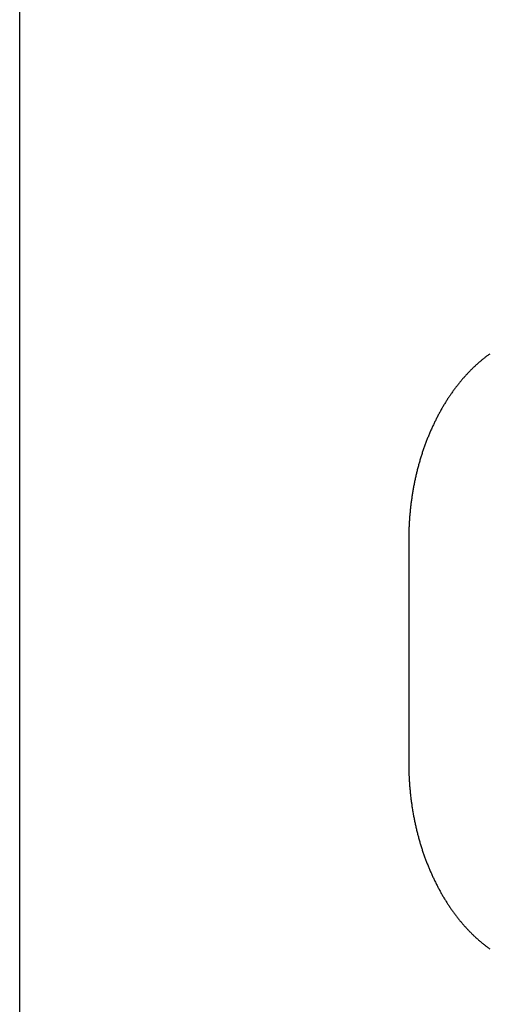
# Model space of a CAD drawing. Extents: x 668 to 3164, y 1007 to 2724.
# Tile 5 of 152: x 876 to 888, y 1741 to 1767. Entities that reach past the tile are written whole.
import ezdxf

# ---------------------------------------------------------------- set-up
doc = ezdxf.new("R2010")
doc.units = 0
doc.layers.add('KF_GRAVIS_12_RIGHT', color=7, linetype='CONTINUOUS')

# ---------------------------------------------------------------- blocks, each defined once
blk = doc.blocks.new('*U16')
at = {"layer": 'KF_GRAVIS_12_RIGHT'}
for p, q in [((46.6369, -581), (46.6369, -9)), ((57.0339, -500), (57.0339, -506))]:
    blk.add_line(p, q, dxfattribs=at)
for points in [[(59.1978, -495.044, 0), (59.181, -495.056, 0), (59.1643, -495.068, 0), (59.1476, -495.081, 0), (59.1309, -495.093, 0), (59.1143, -495.105, 0), (59.0977, -495.118, 0), (59.0812, -495.131, 0), (59.0647, -495.144, 0), (59.0482, -495.157, 0), (59.0318, -495.17, 0), (59.0154, -495.183, 0), (58.9991, -495.196, 0), (58.9828, -495.21, 0), (58.9666, -495.223, 0), (58.9504, -495.237, 0), (58.9343, -495.251, 0), (58.9182, -495.265, 0), (58.9021, -495.279, 0), (58.8861, -495.293, 0), (58.8702, -495.307, 0), (58.8543, -495.321, 0), (58.8385, -495.336, 0), (58.8227, -495.35, 0), (58.8069, -495.365, 0), (58.7912, -495.38, 0), (58.7756, -495.394, 0), (58.76, -495.409, 0), (58.7445, -495.424, 0), (58.729, -495.44, 0), (58.7136, -495.455, 0), (58.6982, -495.47, 0), (58.6829, -495.486, 0), (58.6677, -495.501, 0), (58.6525, -495.517, 0), (58.6374, -495.532, 0), (58.6223, -495.548, 0), (58.6073, -495.564, 0), (58.5923, -495.58, 0), (58.5775, -495.596, 0), (58.5626, -495.612, 0), (58.5479, -495.629, 0), (58.5332, -495.645, 0), (58.5185, -495.661, 0), (58.504, -495.678, 0), (58.4895, -495.694, 0), (58.475, -495.711, 0), (58.4606, -495.728, 0), (58.4463, -495.745, 0), (58.4321, -495.762, 0), (58.4179, -495.778, 0), (58.4038, -495.796, 0), (58.3898, -495.813, 0), (58.3758, -495.83, 0), (58.3619, -495.847, 0), (58.3481, -495.865, 0), (58.3344, -495.882, 0), (58.3207, -495.9, 0), (58.3071, -495.917, 0), (58.2936, -495.935, 0), (58.2801, -495.953, 0), (58.2667, -495.97, 0), (58.2534, -495.988, 0), (58.2402, -496.006, 0), (58.2271, -496.024, 0), (58.214, -496.042, 0), (58.201, -496.06, 0), (58.1881, -496.079, 0), (58.1753, -496.097, 0), (58.1625, -496.115, 0), (58.1498, -496.134, 0), (58.1371, -496.152, 0), (58.1245, -496.171, 0), (58.1119, -496.19, 0), (58.0994, -496.209, 0), (58.0869, -496.228, 0), (58.0744, -496.247, 0), (58.062, -496.266, 0), (58.0496, -496.286, 0), (58.0373, -496.305, 0), (58.025, -496.325, 0), (58.0128, -496.344, 0), (58.0006, -496.364, 0), (57.9885, -496.384, 0), (57.9764, -496.404, 0), (57.9643, -496.424, 0), (57.9523, -496.445, 0), (57.9404, -496.465, 0), (57.9285, -496.486, 0), (57.9166, -496.506, 0), (57.9048, -496.527, 0), (57.8931, -496.548, 0), (57.8814, -496.569, 0), (57.8698, -496.59, 0), (57.8582, -496.611, 0), (57.8467, -496.632, 0), (57.8352, -496.654, 0), (57.8238, -496.675, 0), (57.8125, -496.697, 0), (57.8012, -496.718, 0), (57.79, -496.74, 0), (57.7788, -496.762, 0), (57.7677, -496.784, 0), (57.7566, -496.806, 0), (57.7456, -496.828, 0), (57.7347, -496.85, 0), (57.7239, -496.872, 0), (57.7131, -496.895, 0), (57.7023, -496.917, 0), (57.6917, -496.94, 0), (57.6811, -496.963, 0), (57.6705, -496.985, 0), (57.6601, -497.008, 0), (57.6497, -497.031, 0), (57.6393, -497.054, 0), (57.6291, -497.077, 0), (57.6189, -497.101, 0), (57.6088, -497.124, 0), (57.5987, -497.147, 0), (57.5888, -497.171, 0), (57.5789, -497.194, 0), (57.569, -497.218, 0), (57.5593, -497.242, 0), (57.5496, -497.265, 0), (57.54, -497.289, 0), (57.5305, -497.313, 0), (57.521, -497.337, 0), (57.5117, -497.361, 0), (57.5024, -497.385, 0), (57.4932, -497.41, 0), (57.484, -497.434, 0), (57.475, -497.458, 0), (57.466, -497.483, 0), (57.4572, -497.507, 0), (57.4484, -497.532, 0), (57.4396, -497.556, 0), (57.431, -497.581, 0), (57.4225, -497.606, 0), (57.414, -497.631, 0), (57.4056, -497.656, 0), (57.3973, -497.681, 0), (57.3891, -497.706, 0), (57.381, -497.731, 0), (57.373, -497.756, 0), (57.3651, -497.781, 0), (57.3572, -497.807, 0), (57.3495, -497.832, 0), (57.3418, -497.857, 0), (57.3343, -497.883, 0), (57.3268, -497.908, 0), (57.3194, -497.934, 0), (57.3121, -497.96, 0), (57.3049, -497.985, 0), (57.2979, -498.011, 0), (57.2909, -498.037, 0), (57.2839, -498.063, 0), (57.2771, -498.089, 0), (57.2704, -498.115, 0), (57.2638, -498.141, 0), (57.2573, -498.167, 0), (57.2508, -498.193, 0), (57.2445, -498.219, 0), (57.2383, -498.245, 0), (57.2321, -498.271, 0), (57.226, -498.297, 0), (57.2201, -498.324, 0), (57.2142, -498.35, 0), (57.2084, -498.376, 0), (57.2028, -498.403, 0), (57.1972, -498.429, 0), (57.1917, -498.456, 0), (57.1863, -498.482, 0), (57.181, -498.509, 0), (57.1758, -498.535, 0), (57.1706, -498.562, 0), (57.1656, -498.588, 0), (57.1607, -498.615, 0), (57.1559, -498.642, 0), (57.1511, -498.668, 0), (57.1465, -498.695, 0), (57.1419, -498.722, 0), (57.1375, -498.748, 0), (57.1331, -498.775, 0), (57.1288, -498.802, 0), (57.1247, -498.829, 0), (57.1206, -498.855, 0), (57.1166, -498.882, 0), (57.1127, -498.909, 0), (57.1089, -498.936, 0), (57.1052, -498.962, 0), (57.1016, -498.989, 0), (57.0981, -499.016, 0), (57.0946, -499.043, 0), (57.0913, -499.07, 0), (57.0881, -499.096, 0), (57.0849, -499.123, 0), (57.0819, -499.15, 0), (57.0789, -499.177, 0), (57.0761, -499.204, 0), (57.0733, -499.231, 0), (57.0706, -499.257, 0), (57.068, -499.284, 0), (57.0656, -499.311, 0), (57.0632, -499.338, 0), (57.0609, -499.364, 0), (57.0587, -499.391, 0), (57.0566, -499.418, 0), (57.0545, -499.445, 0), (57.0526, -499.471, 0), (57.0508, -499.498, 0), (57.0491, -499.525, 0), (57.0474, -499.551, 0), (57.0459, -499.578, 0), (57.0444, -499.605, 0), (57.0431, -499.631, 0), (57.0418, -499.658, 0), (57.0406, -499.684, 0), (57.0395, -499.711, 0), (57.0386, -499.737, 0), (57.0377, -499.764, 0), (57.0369, -499.79, 0), (57.0362, -499.816, 0), (57.0356, -499.843, 0), (57.0351, -499.869, 0), (57.0346, -499.895, 0), (57.0343, -499.922, 0), (57.0341, -499.948, 0), (57.0339, -499.974, 0), (57.0339, -500, 0)], [(57.0339, -506, 0), (57.0339, -506.026, 0), (57.0341, -506.052, 0), (57.0343, -506.078, 0), (57.0346, -506.105, 0), (57.0351, -506.131, 0), (57.0356, -506.157, 0), (57.0362, -506.184, 0), (57.0369, -506.21, 0), (57.0377, -506.236, 0), (57.0386, -506.263, 0), (57.0395, -506.289, 0), (57.0406, -506.316, 0), (57.0418, -506.342, 0), (57.0431, -506.369, 0), (57.0444, -506.395, 0), (57.0459, -506.422, 0), (57.0474, -506.449, 0), (57.0491, -506.475, 0), (57.0508, -506.502, 0), (57.0526, -506.529, 0), (57.0545, -506.555, 0), (57.0566, -506.582, 0), (57.0587, -506.609, 0), (57.0609, -506.636, 0), (57.0632, -506.662, 0), (57.0656, -506.689, 0), (57.0681, -506.716, 0), (57.0706, -506.743, 0), (57.0733, -506.769, 0), (57.0761, -506.796, 0), (57.0789, -506.823, 0), (57.0819, -506.85, 0), (57.0849, -506.877, 0), (57.0881, -506.904, 0), (57.0913, -506.93, 0), (57.0946, -506.957, 0), (57.0981, -506.984, 0), (57.1016, -507.011, 0), (57.1052, -507.038, 0), (57.1089, -507.064, 0), (57.1127, -507.091, 0), (57.1166, -507.118, 0), (57.1206, -507.145, 0), (57.1247, -507.172, 0), (57.1288, -507.198, 0), (57.1331, -507.225, 0), (57.1375, -507.252, 0), (57.1419, -507.279, 0), (57.1465, -507.305, 0), (57.1511, -507.332, 0), (57.1559, -507.359, 0), (57.1607, -507.385, 0), (57.1656, -507.412, 0), (57.1707, -507.438, 0), (57.1758, -507.465, 0), (57.181, -507.492, 0), (57.1863, -507.518, 0), (57.1917, -507.545, 0), (57.1972, -507.571, 0), (57.2028, -507.597, 0), (57.2085, -507.624, 0), (57.2142, -507.65, 0), (57.2201, -507.676, 0), (57.2261, -507.703, 0), (57.2321, -507.729, 0), (57.2383, -507.755, 0), (57.2445, -507.781, 0), (57.2509, -507.808, 0), (57.2573, -507.834, 0), (57.2639, -507.86, 0), (57.2705, -507.886, 0), (57.2772, -507.912, 0), (57.284, -507.937, 0), (57.2909, -507.963, 0), (57.2979, -507.989, 0), (57.305, -508.015, 0), (57.3122, -508.041, 0), (57.3195, -508.066, 0), (57.3269, -508.092, 0), (57.3343, -508.117, 0), (57.3419, -508.143, 0), (57.3496, -508.168, 0), (57.3573, -508.194, 0), (57.3652, -508.219, 0), (57.3731, -508.244, 0), (57.3811, -508.269, 0), (57.3892, -508.294, 0), (57.3974, -508.32, 0), (57.4057, -508.345, 0), (57.4141, -508.369, 0), (57.4226, -508.394, 0), (57.4311, -508.419, 0), (57.4397, -508.444, 0), (57.4485, -508.468, 0), (57.4573, -508.493, 0), (57.4662, -508.518, 0), (57.4751, -508.542, 0), (57.4842, -508.566, 0), (57.4933, -508.591, 0), (57.5025, -508.615, 0), (57.5118, -508.639, 0), (57.5212, -508.663, 0), (57.5306, -508.687, 0), (57.5401, -508.711, 0), (57.5497, -508.735, 0), (57.5594, -508.759, 0), (57.5692, -508.782, 0), (57.579, -508.806, 0), (57.5889, -508.83, 0), (57.5989, -508.853, 0), (57.6089, -508.876, 0), (57.619, -508.9, 0), (57.6292, -508.923, 0), (57.6395, -508.946, 0), (57.6498, -508.969, 0), (57.6602, -508.992, 0), (57.6707, -509.015, 0), (57.6812, -509.038, 0), (57.6918, -509.06, 0), (57.7025, -509.083, 0), (57.7132, -509.105, 0), (57.724, -509.128, 0), (57.7348, -509.15, 0), (57.7458, -509.172, 0), (57.7568, -509.194, 0), (57.7678, -509.217, 0), (57.7789, -509.238, 0), (57.7901, -509.26, 0), (57.8013, -509.282, 0), (57.8126, -509.304, 0), (57.8239, -509.325, 0), (57.8353, -509.347, 0), (57.8468, -509.368, 0), (57.8583, -509.389, 0), (57.8699, -509.41, 0), (57.8815, -509.431, 0), (57.8932, -509.452, 0), (57.905, -509.473, 0), (57.9167, -509.494, 0), (57.9286, -509.515, 0), (57.9405, -509.535, 0), (57.9524, -509.555, 0), (57.9644, -509.576, 0), (57.9765, -509.596, 0), (57.9885, -509.616, 0), (58.0007, -509.636, 0), (58.0129, -509.656, 0), (58.0251, -509.675, 0), (58.0374, -509.695, 0), (58.0497, -509.715, 0), (58.0621, -509.734, 0), (58.0745, -509.753, 0), (58.0869, -509.772, 0), (58.0994, -509.791, 0), (58.112, -509.81, 0), (58.1245, -509.829, 0), (58.1372, -509.848, 0), (58.1498, -509.866, 0), (58.1625, -509.885, 0), (58.1753, -509.903, 0), (58.1881, -509.921, 0), (58.201, -509.94, 0), (58.214, -509.958, 0), (58.2271, -509.976, 0), (58.2403, -509.994, 0), (58.2535, -510.012, 0), (58.2668, -510.03, 0), (58.2802, -510.048, 0), (58.2937, -510.065, 0), (58.3072, -510.083, 0), (58.3208, -510.101, 0), (58.3345, -510.118, 0), (58.3482, -510.136, 0), (58.3621, -510.153, 0), (58.376, -510.17, 0), (58.3899, -510.187, 0), (58.404, -510.205, 0), (58.4181, -510.222, 0), (58.4322, -510.239, 0), (58.4465, -510.256, 0), (58.4608, -510.272, 0), (58.4752, -510.289, 0), (58.4896, -510.306, 0), (58.5041, -510.322, 0), (58.5187, -510.339, 0), (58.5333, -510.355, 0), (58.548, -510.372, 0), (58.5628, -510.388, 0), (58.5776, -510.404, 0), (58.5925, -510.42, 0), (58.6075, -510.436, 0), (58.6225, -510.452, 0), (58.6376, -510.468, 0), (58.6527, -510.484, 0), (58.6679, -510.499, 0), (58.6831, -510.515, 0), (58.6984, -510.53, 0), (58.7138, -510.545, 0), (58.7292, -510.561, 0), (58.7447, -510.576, 0), (58.7602, -510.591, 0), (58.7758, -510.606, 0), (58.7914, -510.621, 0), (58.8071, -510.635, 0), (58.8229, -510.65, 0), (58.8387, -510.664, 0), (58.8545, -510.679, 0), (58.8704, -510.693, 0), (58.8863, -510.707, 0), (58.9023, -510.721, 0), (58.9184, -510.735, 0), (58.9345, -510.749, 0), (58.9506, -510.763, 0), (58.9668, -510.777, 0), (58.983, -510.79, 0), (58.9993, -510.804, 0), (59.0156, -510.817, 0), (59.032, -510.83, 0), (59.0484, -510.843, 0), (59.0649, -510.856, 0), (59.0814, -510.869, 0), (59.0979, -510.882, 0), (59.1145, -510.895, 0), (59.1311, -510.907, 0), (59.1478, -510.92, 0), (59.1645, -510.932, 0), (59.1812, -510.944, 0), (59.198, -510.956, 0)]]:
    blk.add_polyline3d(points, dxfattribs=at)

msp = doc.modelspace()

# ---------------------------------------------------------------- block references
at = {"layer": 'KF_GRAVIS_12_RIGHT'}
msp.add_blockref('*U16', (828.93, 2253.101), dxfattribs=at)

doc.saveas('drawing.dxf')
